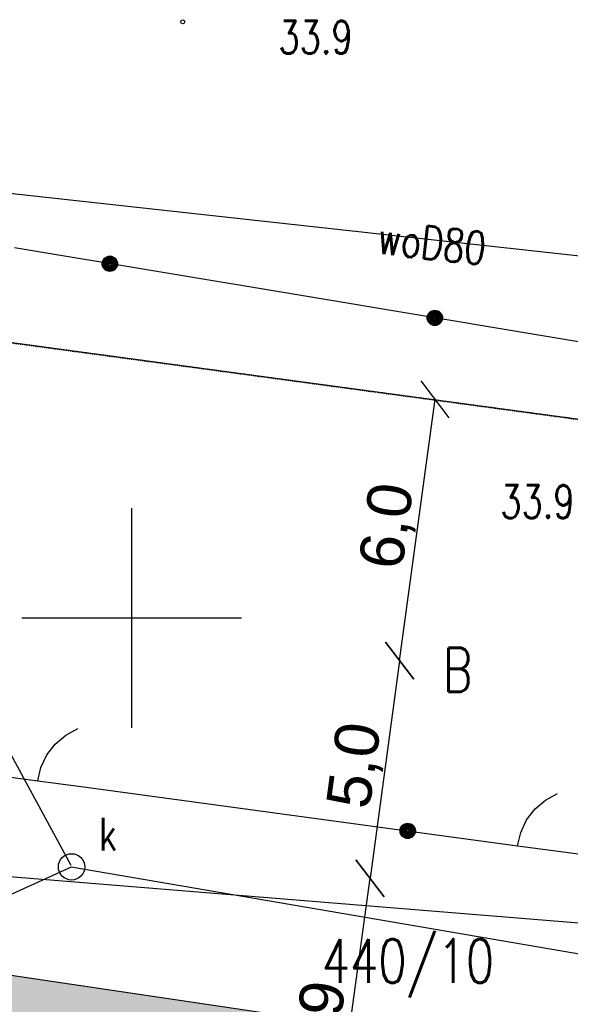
# Model space of a CAD drawing. Header units: millimetres. Extents: x 1427 to 82594, y 2364 to 16149.
# Tile 44 of 58: x 24367 to 24618, y 14193 to 14641. Entities that reach past the tile are written whole.
import ezdxf
from ezdxf.enums import TextEntityAlignment as Align

# ---------------------------------------------------------------- set-up
doc = ezdxf.new("R2010")
doc.units = ezdxf.units.MM
doc.linetypes.add('2', pattern=[1, 0.5, -0.5])
doc.linetypes.add('901', pattern=[0])
for name, color, linetype in [('210-oznaczenie_konturu_uzytku_g', 7, 'Continuous'), ('211-numer_dzialki_ewidencyjnej', 7, 'Continuous'), ('218-kontur_uzytku_gruntowego', 7, 'Continuous'), ('219-dzialka_ewidencyjna', 7, 'Continuous'), ('312-budynek_ewidencyjny', 7, 'Continuous'), ('furtka', 7, 'Continuous'), ('jezdnia', 7, 'Continuous'), ('ogrodzenie_trwale', 7, 'Continuous'), ('opisy', 7, 'Continuous'), ('pikieta_naturalna', 7, 'Continuous'), ('pikieta_naturalna-Atr2', 7, 'Continuous'), ('przewod_kanalizacyjny', 7, 'Continuous'), ('przewod_wodociagowy', 7, 'Continuous'), ('przewod_wodociagowy-Atr1', 7, 'Continuous'), ('rzedna-Atr2', 7, 'Continuous')]:
    doc.layers.add(name, color=color, linetype=linetype)
doc.styles.get("Standard").update_dxf_attribs({"font": 'arial.ttf'})
doc.styles.add('STYL_ARIAL', font='simplex', dxfattribs={"width": 0.75, "oblique": 0.1})
doc.dimstyles.new('ISO-25', dxfattribs={"dimtxt": 2.5, "dimasz": 2.5, "dimexe": 1.25, "dimexo": 0.625, "dimtad": 1, "dimtxsty": 'Standard', "dimcen": 2.5, "dimadec": 0, "dimazin": 0, "dimtfac": 1, "dimtmove": 0, "dimatfit": 3, "dimfxl": 1, "dimarcsym": 0})

# ---------------------------------------------------------------- blocks, each defined once
blk = doc.blocks.new('OK04')
at = {"color": 7}
blk.add_polyline3d([(0, 0.001, 0), (0.0328, 0.3129, 0), (0.1297, 0.6111, 0), (0.2865, 0.8827, 0), (0.4963, 1.1157, 0), (0.75, 1.3, 0)], dxfattribs=at)
blk = doc.blocks.new('PW01')
at = {"color": 7}
blk.add_polyline3d([(0.045, 0, 0), (0.0318, -0.0318, 0), (0, -0.045, 0), (-0.0318, -0.0318, 0), (-0.045, 0, 0), (-0.0318, 0.0318, 0), (0, 0.045, 0), (0.0318, 0.0318, 0), (0.045, 0, 0)], dxfattribs=at)
blk = doc.blocks.new('506')
at = {"color": 0}
blk.add_circle((0, 0), 0.3, dxfattribs=at)
blk = doc.blocks.new('_Oblique')
at = {"color": 0, "linetype": 'ByBlock', "lineweight": -2}
blk.add_line((-0.5, -0.5), (0.5, 0.5), dxfattribs=at)
blk = doc.blocks.new('*D82')
at = {"color": 0, "lineweight": -2, "transparency": 16777216}
blk.add_line((24540.1, 14349.19), (24556.26, 14468.29), dxfattribs=at)
at = {"layer": 'Defpoints', "color": 0, "transparency": 16777216}
for p in [(24556.26, 14468.29), (24938.6, 14416.41), (24922.44, 14297.32)]:
    blk.add_point(p, dxfattribs=at)
at = {"color": 0, "lineweight": -2, "transparency": 16777216, "xscale": 15, "yscale": 15, "zscale": 15}
for p, rotation in [((24556.26, 14468.29), 82.27345600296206), ((24540.1, 14349.19), 262.2734560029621)]:
    blk.add_blockref('_Oblique', p, dxfattribs=dict(at, rotation=rotation))
at = {"color": 0, "transparency": 16777216, "insert": (24535.65, 14410.44), "char_height": 20, "attachment_point": 5, "rotation": 82.2735}
blk.add_mtext('6,0', dxfattribs=at)
blk = doc.blocks.new('*D83')
at = {"color": 0, "lineweight": -2, "transparency": 16777216}
blk.add_line((24540.1, 14349.19), (24526.65, 14250.1), dxfattribs=at)
at = {"layer": 'Defpoints', "color": 0, "transparency": 16777216}
for p in [(24922.44, 14297.32), (24526.65, 14250.1), (24909, 14198.22)]:
    blk.add_point(p, dxfattribs=at)
at = {"color": 0, "lineweight": -2, "transparency": 16777216, "xscale": 15, "yscale": 15, "zscale": 15}
for p, rotation in [((24540.1, 14349.19), 82.27345600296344), ((24526.65, 14250.1), 262.2734560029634)]:
    blk.add_blockref('_Oblique', p, dxfattribs=dict(at, rotation=rotation))
at = {"color": 0, "transparency": 16777216, "insert": (24520.84, 14301.35), "char_height": 20, "attachment_point": 5, "rotation": 82.2735}
blk.add_mtext('5,0', dxfattribs=at)
blk = doc.blocks.new('*D84')
at = {"color": 0, "lineweight": -2, "transparency": 16777216}
blk.add_line((24508.14, 14113.64), (24526.65, 14250.1), dxfattribs=at)
at = {"layer": 'Defpoints', "color": 0, "transparency": 16777216}
for p in [(24526.65, 14250.1), (25217.79, 14156.33), (25199.28, 14019.87)]:
    blk.add_point(p, dxfattribs=at)
at = {"color": 0, "lineweight": -2, "transparency": 16777216, "xscale": 15, "yscale": 15, "zscale": 15}
for p, rotation in [((24526.65, 14250.1), 82.27345600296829), ((24508.14, 14113.64), 262.2734560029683)]:
    blk.add_blockref('_Oblique', p, dxfattribs=dict(at, rotation=rotation))
at = {"color": 0, "transparency": 16777216, "insert": (24504.87, 14183.57), "char_height": 20, "attachment_point": 5, "rotation": 82.2735}
blk.add_mtext('6,9', dxfattribs=at)

msp = doc.modelspace()

# ---------------------------------------------------------------- hatches: boundary and pattern name
at = {"transparency": 33554585}
h = msp.add_hatch(color=1, dxfattribs=at)
h.set_gradient(color1=(228, 162, 119), color2=(228, 162, 119))
h.paths.add_polyline_path([(24735.588, 13957.647), (24745.007, 14019.373), (24727.729, 14021.951), (24709.563, 14024.661), (24715.765, 14066.593), (24728.347, 14151.673), (24350.747, 14207.673), (24316.743, 13978.391), (24449.881, 13958.647), (24443.251, 13913.937), (24446.479, 13913.463), (24455.277, 13912.173), (24688.219, 13878.011), (24693.859, 13917.409), (24704.151, 13915.897), (24728.667, 13912.293), (24734.685, 13951.727), (24735.588, 13957.647), (24459.882, 13957.647), (24443.851, 13972.715), (24459.914, 13972.68), (24459.882, 13957.647)])
h.paths.add_polyline_path([(24369.972, 14147.946, -1), (24429.972, 14147.946, -1)], flags=16)
h.paths.add_polyline_path([(24651.566, 14139.64), (24660.221, 14203.435), (24619.381, 14208.976), (24610.726, 14145.181)], flags=9)
h.paths.add_polyline_path([(24520.405, 14156.906), (24526.972, 14205.303), (24486.132, 14210.844), (24479.565, 14162.447)], flags=9)
h.paths.add_polyline_path([(24506.892, 14075.084), (24513.459, 14123.481), (24472.619, 14129.022), (24466.052, 14080.625)], flags=24)
h.paths.add_polyline_path([(24739.937, 13992.273), (24804.166, 13987.885), (24806.975, 14029.003), (24742.746, 14033.391)], flags=9)
h.paths.add_polyline_path([(24372.264, 14118.045), (24426.862, 14118.045), (24426.862, 14179.866), (24372.264, 14179.866)], flags=24)
h.paths.add_polyline_path([(24432.654, 13967.335), (24753.543, 13966.642), (24753.633, 14008.154), (24432.743, 14008.848)], flags=9)
h.paths.add_polyline_path([(24513.387, 13913.621), (24530.738, 13911.344), (24534.154, 13937.371), (24516.803, 13939.648)], flags=24)
h.paths.add_polyline_path([(24491.347, 14010.273), (24539.918, 14010.273), (24539.918, 14040.273), (24491.347, 14040.273)], flags=24)
h.paths.add_polyline_path([(24485.107, 14055.418), (24528.857, 14055.418), (24528.857, 14092.918), (24485.107, 14092.918)], flags=24)

# ---------------------------------------------------------------- linework, layer by layer
at = {"layer": '218-kontur_uzytku_gruntowego', "color": 3, "linetype": '2'}
for points in [[(24294.947, 14503.273, 0), (24812.747, 14433.273, 0)], [(24812.747, 14433.273, 0), (24294.947, 14503.273, 0)]]:
    msp.add_polyline3d(points, dxfattribs=at)
at = {"layer": '219-dzialka_ewidencyjna', "color": 7}
msp.add_polyline3d([(24812.747, 14433.273, 0), (24294.947, 14503.273, 0)], dxfattribs=at)
at = {"layer": '312-budynek_ewidencyjny', "color": 7}
msp.add_polyline3d([(24350.747, 14207.673, 0), (24728.347, 14151.673, 0)], dxfattribs=at)
at = {"layer": 'furtka', "color": 7}
for points in [[(24375.347, 14294.473, 0), (24395.147, 14291.873, 0)], [(24593.747, 14264.873, 0), (24613.547, 14262.273, 0)]]:
    msp.add_polyline3d(points, dxfattribs=at)
at = {"layer": 'ogrodzenie_trwale', "color": 7, "linetype": '901'}
for points in [[(24497.147, 14515.273, 0), (24364.747, 14537.273, 0)], [(24852.007, 14455.833, 0), (24497.147, 14515.273, 0)], [(24332.347, 14300.273, 0), (24375.347, 14294.473, 0)], [(24395.147, 14291.873, 0), (24593.747, 14264.873, 0)], [(24613.547, 14262.273, 0), (24734.147, 14246.073, 0), (24832.087, 14224.533, 0)]]:
    msp.add_polyline3d(points, dxfattribs=at)
at = {"layer": 'ogrodzenie_trwale', "color": 7}
for centre, radius in [((24408.171, 14530.057), 3.5), ((24408.171, 14530.057), 3.15), ((24408.171, 14530.057), 2.8), ((24408.171, 14530.057), 2.45), ((24408.171, 14530.057), 2.1), ((24408.171, 14530.057), 1.75), ((24408.171, 14530.057), 1.4), ((24408.171, 14530.057), 1.05), ((24408.171, 14530.057), 0.7), ((24556.129, 14505.393), 3.5), ((24556.129, 14505.393), 3.15), ((24556.129, 14505.393), 2.8), ((24556.129, 14505.393), 2.45), ((24556.129, 14505.393), 2.1), ((24556.129, 14505.393), 1.75), ((24556.129, 14505.393), 1.4), ((24556.129, 14505.393), 1.05), ((24556.129, 14505.393), 0.7), ((24543.779, 14271.667), 3.5), ((24543.779, 14271.667), 3.15), ((24543.779, 14271.667), 2.8), ((24543.779, 14271.667), 2.45), ((24543.779, 14271.667), 2.1), ((24543.779, 14271.667), 1.75), ((24543.779, 14271.667), 1.4), ((24543.779, 14271.667), 1.05), ((24543.779, 14271.667), 0.7)]:
    msp.add_circle(centre, radius, dxfattribs=at)
at = {"layer": 'opisy', "color": 7}
for points in [[(24418.147, 14318.673, 0), (24418.147, 14418.673, 0)], [(24368.147, 14368.673, 0), (24468.147, 14368.673, 0)]]:
    msp.add_polyline3d(points, dxfattribs=at)
at = {"layer": 'przewod_kanalizacyjny', "color": 34}
for points in [[(24390.647, 14255.133, 0), (24300.607, 14214.233, 0), (24275.675, 14049.199, 0), (24319.723, 13998.479, 0)], [(24793.887, 14185.953, 0), (24390.647, 14255.133, 0)]]:
    msp.add_polyline3d(points, dxfattribs=at)
at = {"layer": 'przewod_wodociagowy', "color": 5}
for points in [[(24889.947, 14504.073, 0), (24036.547, 14597.873, 0)], [(24856.947, 14211.273, 0), (24754.147, 14218.873, 0), (24313.747, 14254.673, 0), (24011.547, 14313.873, 0), (23967.947, 14314.073, 0), (23769.347, 14328.873, 0)]]:
    msp.add_polyline3d(points, dxfattribs=at)
at = {"layer": 'rzedna-Atr2', "color": 7}
msp.add_polyline3d([(24390.575, 14255.843, 0), (24334.775, 14358.777, 0), (24283.615, 14358.777, 0)], dxfattribs=at)

# ---------------------------------------------------------------- block references
at = {"layer": 'furtka', "color": 7, "xscale": 20, "yscale": 20, "zscale": 20, "rotation": 352.51801}
for p in [(24375.347, 14294.473), (24593.747, 14264.873)]:
    msp.add_blockref('OK04', p, dxfattribs=at)
at = {"layer": 'jezdnia', "color": 7, "xscale": 20, "yscale": 20, "zscale": 20}
msp.add_blockref('506', (24390.759, 14255.275, 683.48), dxfattribs=at)
at = {"layer": 'pikieta_naturalna', "color": 7, "xscale": 20, "yscale": 20, "zscale": 20}
msp.add_blockref('PW01', (24441.347, 14640.273), dxfattribs=at)

# ---------------------------------------------------------------- texts
at = {"layer": '210-oznaczenie_konturu_uzytku_g', "color": 3, "style": 'STYL_ARIAL', "width": 0.75}
msp.add_text('B', height=20, dxfattribs=at).set_placement((24559.709, 14329.057), align=Align.BOTTOM_LEFT)
at = {"layer": '211-numer_dzialki_ewidencyjnej', "color": 7, "style": 'STYL_ARIAL', "width": 0.75}
msp.add_text('440/10', height=20, dxfattribs=at).set_placement((24504.689, 14196.385), align=Align.BOTTOM_LEFT)
at = {"layer": 'jezdnia', "color": 7, "style": 'STYL_ARIAL', "width": 0.75}
msp.add_text('k', height=15, dxfattribs=at).set_placement((24403.267, 14277.675), align=Align.TOP_LEFT)
at = {"layer": 'pikieta_naturalna-Atr2', "color": 7, "style": 'STYL_ARIAL', "width": 0.75}
for p in [(24484.947, 14621.307), (24585.947, 14409.707)]:
    msp.add_text('33.9', height=15, dxfattribs=at).set_placement(p, align=Align.BOTTOM_LEFT)
at = {"layer": 'przewod_wodociagowy-Atr1', "color": 5, "style": 'STYL_ARIAL', "width": 0.75}
msp.add_text('woD80', height=15, rotation=353.727, dxfattribs=at).set_placement((24530.411, 14542.231), align=Align.MIDDLE_LEFT)

# ---------------------------------------------------------------- dimensions: what is measured, and where the dimension line sits
at = {"color": 1}
for p1, p2, distance, text, picture, middle in [((24922.445, 14297.315), (24938.604, 14416.412), 385.852, '6,0', '*D82', (24535.647, 14410.44)), ((24922.445, 14297.315), (24909, 14198.223), -385.852, '5,0', '*D83', (24520.845, 14301.345)), ((25199.276, 14019.867), (25217.791, 14156.328), 697.471, '6,9', '*D84', (24504.865, 14183.569))]:
    dim = msp.add_aligned_dim(p1=p1, p2=p2, distance=distance, text=text, dimstyle='ISO-25', override={"dimtxt": 20, "dimasz": 15, "dimblk1": 'Oblique', "dimblk2": 'Oblique', "dimsah": 1, "dimse1": 1, "dimse2": 1, "dimtmove": 2}, dxfattribs=at)
    dim.commit()
    dim.dimension.update_dxf_attribs({"geometry": picture, "text_midpoint": middle})

doc.saveas('drawing.dxf')
